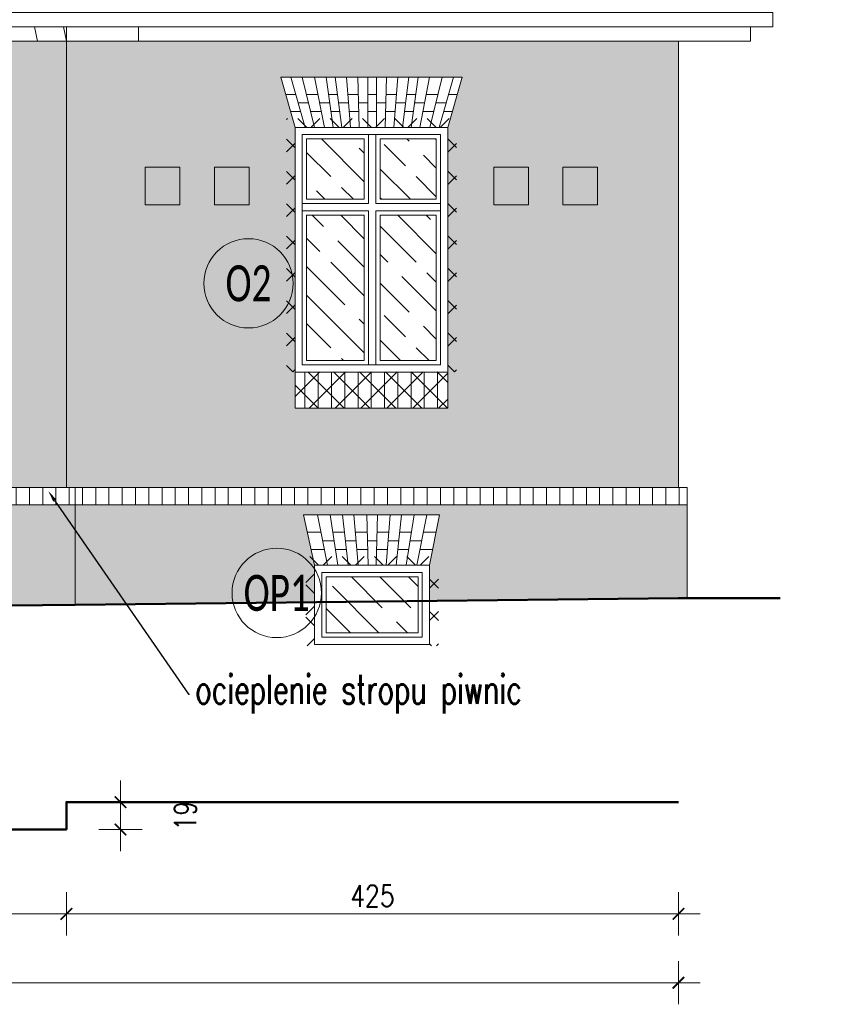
# Model space of a CAD drawing. Header units: millimetres. Extents: x 284606 to 569416, y -192995 to -95103.
# Tile 142 of 178: x 301079 to 301646, y -99036 to -98353. Entities that reach past the tile are written whole.
import ezdxf
from ezdxf import colors
from ezdxf.entities.mleader import LeaderData, LeaderLine
from ezdxf.enums import TextEntityAlignment as Align
from ezdxf.math import Vec2, Vec3

# ---------------------------------------------------------------- set-up
doc = ezdxf.new("R2010")
doc.units = ezdxf.units.MM
doc.layers.get('0').update_dxf_attribs({"lineweight": 0})
for name, color, linetype, lineweight in [('!STR_Elewacje 0.15', 10, 'Continuous', 15), ('!STR_Konstrukcja 0.20', 200, 'Continuous', 20), ('!STR_Konstrukcja 0.50', 72, 'Continuous', 50), ('!STR_Kreskowanie', 253, 'Continuous', 5), ('!STR_Ocieplenie 0.05', 1, 'Continuous', 5), ('!STR_Opisy 0.09', 8, 'Continuous', 9), ('!STR_Stolarka okienna', 72, 'Continuous', 15), ('!STR_Wymiarowanie', 254, 'Continuous', 9), ('EKO Opisy 0.09', 8, 'Continuous', 9)]:
    doc.layers.add(name, color=color, linetype=linetype, lineweight=lineweight)
doc.layers.add('!STR_Kreskowanie ścian', color=7, linetype='Continuous', lineweight=5, true_color=0xa6a6a6)
doc.styles.add('EKO 1-10', font='romans.shx', dxfattribs={"width": 0.8, "height": 15})
doc.styles.add('EKO CM 1-50', font='calibri.ttf', dxfattribs={"width": 0.8, "height": 12.5})
doc.styles.add('j-romans', font='romans.shx', dxfattribs={"width": 0.7})
doc.dimstyles.new('EKO wymiar 1-10', dxfattribs={"dimtxt": 15, "dimasz": 8, "dimexe": 15, "dimexo": 15, "dimgap": 5, "dimtad": 1, "dimdec": 0, "dimtxsty": 'EKO 1-10', "dimblk": 'ARCHTICK', "dimcen": 10, "dimdle": 15, "dimclrd": 256, "dimclre": 256, "dimclrt": 256, "dimazin": 2, "dimtfac": 1, "dimtdec": 0, "dimtmove": 2, "dimatfit": 3, "dimldrblk": 'ARCHTICK', "dimfxl": 15, "dimfxlon": 1, "dimlwd": -1, "dimlwe": -1, "dimarcsym": 0})
pattern_1 = [(0, (11300.432, 0), (0, 8.128), []), (90, (11300.432, 0), (-8.128, 8.128), [8.128, -8.128])]

# ---------------------------------------------------------------- blocks, each defined once
blk = doc.blocks.new('okno 106x170')
at = {"layer": '!STR_Kreskowanie', "ltscale": 0.3}
h = blk.add_hatch(dxfattribs=at)
h.set_pattern_fill('GOST_WOOD', color=256, scale=7, angle=45)
h.set_pattern_definition([(135, (-591757.885, 207373.385), (29.6984848, 29.6984848), [70, -14]), (135, (-591738.086, 207373.385), (29.6984848, 29.6984848), [42, -10.5, 21, -10.5]), (135, (-591713.337, 207368.435), (29.6984848, 29.6984848), [70, -14])])
h.paths.add_polyline_path([(59, 162), (59, 120), (98, 120), (98, 162)])
h.paths.add_polyline_path([(8, 162), (8, 120), (48, 120), (48, 162)])
h.paths.add_polyline_path([(8, 109), (8, 8), (48, 8), (48, 109)])
h.paths.add_polyline_path([(59, 109), (59, 8), (98, 8), (98, 109)])
at = {"layer": '!STR_Kreskowanie ścian', "ltscale": 1.5}
h = blk.add_hatch(dxfattribs=at)
h.set_pattern_fill('ANSI31', color=256, scale=2.9, angle=45)
h.set_pattern_definition([(90, (-591757.885, 207373.385), (-9.2075, 9e-16), [])])
h.paths.add_polyline_path([(103.5, 0), (103.5, -25), (3.5, -25), (3.5, 0)])
at = {"layer": '!STR_Elewacje 0.15', "ltscale": 1.5}
for p, q in [((115.97, 204.93), (-9.97, 204.93)), ((0, 170), (-9.97, 204.93)), ((7, 170), (-2.97, 204.93)), ((13.5, 170), (4.99, 204.93)), ((20.5, 170), (13.57, 204.93)), ((26.5, 170), (21.54, 204.93)), ((32.5, 170), (27.91, 204.93)), ((38.5, 170), (35.63, 204.93)), ((44.5, 170), (43.5, 204.93)), ((50.5, 170), (50.5, 204.93)), ((56.5, 170), (56.5, 204.93)), ((62.5, 170), (63.5, 204.93)), ((68.5, 170), (71.37, 204.93)), ((74.5, 170), (79.09, 204.93)), ((80.5, 170), (85.46, 204.93)), ((86.5, 170), (93.43, 204.93)), ((93.5, 170), (102.01, 204.93)), ((100, 170), (109.97, 204.93)), ((106, 170), (115.97, 204.93)), ((0.45, 192.93), (-6.54, 192.93)), ((15.95, 192.93), (7.92, 192.93)), ((29.49, 192.93), (23.24, 192.93)), ((43.84, 192.93), (36.62, 192.93)), ((56.5, 192.93), (50.5, 192.93)), ((70.38, 192.93), (63.16, 192.93)), ((83.76, 192.93), (77.51, 192.93)), ((99.08, 192.93), (91.05, 192.93)), ((106.74, 192.93), (112.55, 192.93)), ((9.38, 186.93), (2.17, 186.93)), ((24.1, 186.93), (17.14, 186.93)), ((37.11, 186.93), (30.28, 186.93)), ((50.5, 186.93), (44.02, 186.93)), ((62.98, 186.93), (56.5, 186.93)), ((76.72, 186.93), (69.89, 186.93)), ((89.86, 186.93), (82.9, 186.93)), ((104.83, 186.93), (97.62, 186.93)), ((3.88, 180.93), (-3.12, 180.93)), ((3.88, 180.93), (-3.12, 180.93)), ((3.88, 180.93), (-3.12, 180.93)), ((18.33, 180.93), (10.84, 180.93)), ((18.33, 180.93), (10.84, 180.93)), ((18.33, 180.93), (10.84, 180.93)), ((31.07, 180.93), (24.95, 180.93)), ((31.07, 180.93), (24.95, 180.93)), ((31.07, 180.93), (24.95, 180.93)), ((44.19, 180.93), (37.6, 180.93)), ((44.19, 180.93), (37.6, 180.93)), ((44.19, 180.93), (37.6, 180.93)), ((56.5, 180.93), (50.5, 180.93)), ((56.5, 180.93), (50.5, 180.93)), ((56.5, 180.93), (50.5, 180.93)), ((69.4, 180.93), (62.81, 180.93)), ((69.4, 180.93), (62.81, 180.93)), ((69.4, 180.93), (62.81, 180.93)), ((82.05, 180.93), (75.93, 180.93)), ((82.05, 180.93), (75.93, 180.93)), ((82.05, 180.93), (75.93, 180.93)), ((96.16, 180.93), (88.67, 180.93)), ((96.16, 180.93), (88.67, 180.93)), ((96.16, 180.93), (88.67, 180.93)), ((109.12, 180.93), (103.12, 180.93)), ((109.12, 180.93), (103.12, 180.93)), ((109.12, 180.93), (103.12, 180.93))]:
    blk.add_line(p, q, dxfattribs=at)
blk.add_lwpolyline([(106, 0), (0, 0), (0, -25), (106, -25)], close=True, dxfattribs=at)
at = {"layer": '!STR_Stolarka okienna', "ltscale": 1.5}
for points in [[(106, 0), (106, 170), (0, 170), (0, 0), (106, 0)], [(51, 165), (51, 117)], [(56, 165), (56, 117)], [(51, 117), (5, 117)], [(101, 117), (56, 117)], [(51, 112), (5, 112)], [(51, 112), (51, 5)], [(56, 112), (56, 5)], [(101, 112), (56, 112)]]:
    blk.add_lwpolyline(points, dxfattribs=at)
for points in [[(101, 5), (101, 165), (5, 165), (5, 5)], [(48, 162), (8, 162), (8, 120), (48, 120)], [(98, 162), (59, 162), (59, 120), (98, 120)], [(101, 112), (56, 112), (56, 5), (101, 5)], [(48, 109), (8, 109), (8, 8), (48, 8)], [(98, 109), (59, 109), (59, 8), (98, 8)]]:
    blk.add_lwpolyline(points, close=True, dxfattribs=at)
blk = doc.blocks.new('_ArchTick')
at = {"color": 0, "linetype": 'ByBlock', "const_width": 0.15}
blk.add_lwpolyline([(-0.5, -0.5), (0.5, 0.5)], dxfattribs=at)
blk = doc.blocks.new('*D537')
at = {"layer": '!STR_Wymiarowanie', "ltscale": 1.5, "transparency": 16777216}
for p, q in [((300534.73, -98958.69), (300534.73, -98988.69)), ((301111.86, -98958.69), (301111.86, -98988.69)), ((300519.73, -98973.69), (301126.86, -98973.69))]:
    blk.add_line(p, q, dxfattribs=at)
at = {"layer": 'Defpoints', "color": 0, "ltscale": 1.5, "transparency": 16777216}
for p in [(300534.73, -98915.07), (301111.86, -98915.07), (301111.86, -98973.69)]:
    blk.add_point(p, dxfattribs=at)
at = {"layer": '!STR_Wymiarowanie', "ltscale": 1.5, "transparency": 16777216, "xscale": 8, "yscale": 8, "zscale": 8, "rotation": 180}
blk.add_blockref('_ArchTick', (300534.73, -98973.69), dxfattribs=at)
at = {"layer": '!STR_Wymiarowanie', "ltscale": 1.5, "transparency": 16777216, "xscale": 8, "yscale": 8, "zscale": 8}
blk.add_blockref('_ArchTick', (301111.86, -98973.69), dxfattribs=at)
at = {"layer": '!STR_Wymiarowanie', "ltscale": 1.5, "transparency": 16777216, "insert": (300823.3, -98961.19), "char_height": 15, "attachment_point": 5, "style": 'EKO 1-10'}
blk.add_mtext('577', dxfattribs=at)
blk = doc.blocks.new('*D538')
at = {"layer": '!STR_Wymiarowanie', "ltscale": 1.5, "transparency": 16777216}
for p, q in [((301111.86, -98958.69), (301111.86, -98988.69)), ((301536.86, -98958.69), (301536.86, -98988.69)), ((301096.86, -98973.69), (301551.86, -98973.69))]:
    blk.add_line(p, q, dxfattribs=at)
at = {"layer": 'Defpoints', "color": 0, "ltscale": 1.5, "transparency": 16777216}
for p in [(301536.86, -98896.07), (301111.86, -98915.07), (301536.86, -98973.69)]:
    blk.add_point(p, dxfattribs=at)
at = {"layer": '!STR_Wymiarowanie', "ltscale": 1.5, "transparency": 16777216, "xscale": 8, "yscale": 8, "zscale": 8, "rotation": 180}
blk.add_blockref('_ArchTick', (301111.86, -98973.69), dxfattribs=at)
at = {"layer": '!STR_Wymiarowanie', "ltscale": 1.5, "transparency": 16777216, "xscale": 8, "yscale": 8, "zscale": 8}
blk.add_blockref('_ArchTick', (301536.86, -98973.69), dxfattribs=at)
at = {"layer": '!STR_Wymiarowanie', "ltscale": 1.5, "transparency": 16777216, "insert": (301324.36, -98961.19), "char_height": 15, "attachment_point": 5, "style": 'EKO 1-10'}
blk.add_mtext('425', dxfattribs=at)
blk = doc.blocks.new('*D539')
at = {"layer": '!STR_Wymiarowanie', "ltscale": 1.5, "transparency": 16777216}
for p, q in [((301149.41, -98930.07), (301149.41, -98881.07)), ((301134.41, -98896.07), (301164.41, -98896.07)), ((301134.41, -98915.07), (301164.41, -98915.07))]:
    blk.add_line(p, q, dxfattribs=at)
at = {"layer": 'Defpoints', "color": 0, "ltscale": 1.5, "transparency": 16777216}
for p in [(301111.86, -98896.07), (301149.41, -98896.07), (301111.86, -98915.07)]:
    blk.add_point(p, dxfattribs=at)
at = {"layer": '!STR_Wymiarowanie', "ltscale": 1.5, "transparency": 16777216, "xscale": 8, "yscale": 8, "zscale": 8}
for p, rotation in [((301149.41, -98896.07), 90), ((301149.41, -98915.07), 270)]:
    blk.add_blockref('_ArchTick', p, dxfattribs=dict(at, rotation=rotation))
at = {"layer": '!STR_Wymiarowanie', "ltscale": 1.5, "transparency": 16777216, "insert": (301194.41, -98905.57), "char_height": 15, "attachment_point": 5, "rotation": 90, "style": 'EKO 1-10'}
blk.add_mtext('19', dxfattribs=at)
blk = doc.blocks.new('*D544')
at = {"layer": '!STR_Wymiarowanie', "ltscale": 1.5, "transparency": 16777216}
for p, q in [((299644.72, -99006.5), (299644.72, -99036.5)), ((301536.86, -99006.5), (301536.86, -99036.5)), ((299629.72, -99021.5), (301551.86, -99021.5))]:
    blk.add_line(p, q, dxfattribs=at)
at = {"layer": 'Defpoints', "color": 0, "ltscale": 1.5, "transparency": 16777216}
for p in [(299644.72, -98896.07), (301536.86, -98896.07), (301536.86, -99021.5)]:
    blk.add_point(p, dxfattribs=at)
at = {"layer": '!STR_Wymiarowanie', "ltscale": 1.5, "transparency": 16777216, "xscale": 8, "yscale": 8, "zscale": 8, "rotation": 180}
blk.add_blockref('_ArchTick', (299644.72, -99021.5), dxfattribs=at)
at = {"layer": '!STR_Wymiarowanie', "ltscale": 1.5, "transparency": 16777216, "xscale": 8, "yscale": 8, "zscale": 8}
blk.add_blockref('_ArchTick', (301536.86, -99021.5), dxfattribs=at)
at = {"layer": '!STR_Wymiarowanie', "ltscale": 1.5, "transparency": 16777216, "insert": (300590.79, -99009), "char_height": 15, "attachment_point": 5, "style": 'EKO 1-10'}
blk.add_mtext('1892', dxfattribs=at)
blk = doc.blocks.new('okno piwnicy')
at = {"layer": '!STR_Kreskowanie', "ltscale": 0.3}
h = blk.add_hatch(dxfattribs=at)
h.set_pattern_fill('GOST_WOOD', color=256, scale=7, angle=45)
h.set_pattern_definition([(135, (-287916.425, 101495.86), (29.698485, 29.698485), [70, -14]), (135, (-287896.626, 101495.86), (29.698485, 29.698485), [42, -10.5, 21, -10.5]), (135, (-287871.878, 101490.91), (29.698485, 29.698485), [70, -14])])
h.paths.add_polyline_path([(71.78, 46.96), (8, 46.96), (8, 8), (71.78, 8)])
at = {"layer": '!STR_Elewacje 0.15', "ltscale": 1.5}
for p, q in [((86.71, 89.89), (-7.84, 89.89)), ((0, 54.96), (-7.84, 89.89)), ((8.88, 54.96), (1.96, 89.89)), ((16.15, 54.96), (10.78, 89.89)), ((23.25, 54.96), (19.37, 89.89)), ((30.13, 54.96), (27.27, 89.89)), ((37.13, 54.96), (36.13, 89.89)), ((42.65, 54.96), (43.65, 89.89)), ((49.65, 54.96), (52.51, 89.89)), ((56.53, 54.96), (60.41, 89.89)), ((63.63, 54.96), (69, 89.89)), ((70.9, 54.96), (77.82, 89.89)), ((79.78, 54.96), (86.71, 89.89)), ((4.34, 77.89), (-5.15, 77.89)), ((20.7, 77.89), (12.63, 77.89)), ((36.48, 77.89), (28.25, 77.89)), ((43.3, 77.89), (51.53, 77.89)), ((59.08, 77.89), (67.16, 77.89)), ((75.44, 77.89), (84.33, 77.89)), ((13.55, 71.89), (5.53, 71.89)), ((28.74, 71.89), (21.37, 71.89)), ((43.13, 71.89), (36.65, 71.89)), ((51.04, 71.89), (58.41, 71.89)), ((66.23, 71.89), (74.25, 71.89)), ((6.72, 65.89), (-2.45, 65.89)), ((6.72, 65.89), (-2.45, 65.89)), ((6.72, 65.89), (-2.45, 65.89)), ((22.03, 65.89), (14.47, 65.89)), ((22.03, 65.89), (14.47, 65.89)), ((22.03, 65.89), (14.47, 65.89)), ((36.82, 65.89), (29.24, 65.89)), ((36.82, 65.89), (29.24, 65.89)), ((36.82, 65.89), (29.24, 65.89)), ((42.96, 65.89), (50.54, 65.89)), ((42.96, 65.89), (50.54, 65.89)), ((42.96, 65.89), (50.54, 65.89)), ((57.75, 65.89), (65.31, 65.89)), ((57.75, 65.89), (65.31, 65.89)), ((57.75, 65.89), (65.31, 65.89)), ((73.06, 65.89), (81.95, 65.89)), ((73.06, 65.89), (81.95, 65.89)), ((73.06, 65.89), (81.95, 65.89))]:
    blk.add_line(p, q, dxfattribs=at)
at = {"layer": '!STR_Stolarka okienna', "ltscale": 1.5}
for points in [[(0, 54.96), (79.78, 54.96), (79.78, 0), (0, 0)], [(5, 49.96), (74.78, 49.96), (74.78, 5), (5, 5)], [(8, 46.96), (71.78, 46.96), (71.78, 8), (8, 8)]]:
    blk.add_lwpolyline(points, close=True, dxfattribs=at)
blk = doc.blocks.new('KÓLKO')
at = {"layer": '!STR_Opisy 0.09'}
blk.add_circle((0, -15.51), 15.51, dxfattribs=at)
at = {"layer": '!STR_Opisy 0.09', "style": 'EKO 1-10', "width": 0.8}
blk.add_attdef('NR', text='', height=15, dxfattribs=at).set_placement((0, -15.51), align=Align.MIDDLE_CENTER)

msp = doc.modelspace()

# ---------------------------------------------------------------- hatches: boundary and pattern name
at = {"layer": '!STR_Kreskowanie ścian', "ltscale": 0.3}
h = msp.add_hatch(dxfattribs=at)
h.set_pattern_fill('AR-B816', color=256, scale=0.04)
h.set_pattern_definition(pattern_1)
h.paths.add_polyline_path([(300069.47, -98367.53), (300019.47, -98367.53), (299644.72, -98367.53), (299644.72, -98677.57), (300069.47, -98677.57)])
h.paths.add_polyline_path([(299804.33, -98622.33), (299804.33, -98597.33), (299804.33, -98427.33), (299794.36, -98392.41), (299920.31, -98392.41), (299910.33, -98427.33), (299910.33, -98597.33), (299910.33, -98622.33)], flags=16)
h.paths.add_polyline_path([(299809.33, -98592.33), (299809.33, -98432.33), (299905.33, -98432.33), (299905.33, -98592.33), (299860.33, -98592.33)], flags=0)
h.paths.add_polyline_path([(299812.33, -98589.33), (299812.33, -98488.33), (299852.33, -98488.33), (299852.33, -98589.33)], flags=0)
h.paths.add_polyline_path([(299863.33, -98589.33), (299863.33, -98488.33), (299902.33, -98488.33), (299902.33, -98589.33)], flags=0)
h.paths.add_polyline_path([(299748.33, -98481.09), (299748.33, -98455.09), (299772.33, -98455.09), (299772.33, -98481.09)], flags=16)
h.paths.add_polyline_path([(299724.33, -98481.09), (299700.33, -98481.09), (299700.33, -98455.09), (299724.33, -98455.09)], flags=16)
h.paths.add_polyline_path([(299812.33, -98477.33), (299812.33, -98435.33), (299852.33, -98435.33), (299852.33, -98477.33)], flags=0)
h.paths.add_polyline_path([(299863.33, -98477.33), (299863.33, -98435.33), (299902.33, -98435.33), (299902.33, -98477.33)], flags=0)
h.paths.add_polyline_path([(299812.25, -98404.41), (299820.29, -98404.41), (299821.48, -98410.41), (299828.43, -98410.41), (299827.58, -98404.41), (299833.82, -98404.41), (299834.61, -98410.41), (299841.44, -98410.41), (299840.95, -98404.41), (299848.18, -98404.41), (299848.35, -98410.41), (299854.83, -98410.41), (299854.83, -98404.41), (299860.83, -98404.41), (299860.83, -98410.41), (299867.32, -98410.41), (299867.49, -98404.41), (299874.71, -98404.41), (299874.22, -98410.41), (299881.06, -98410.41), (299881.84, -98404.41), (299888.09, -98404.41), (299887.24, -98410.41), (299894.19, -98410.41), (299895.38, -98404.41), (299903.42, -98404.41), (299900.49, -98416.41), (299893, -98416.41), (299894.19, -98410.41), (299887.24, -98410.41), (299886.38, -98416.41), (299880.27, -98416.41), (299881.06, -98410.41), (299874.22, -98410.41), (299873.73, -98416.41), (299867.15, -98416.41), (299867.32, -98410.41), (299860.83, -98410.41), (299860.83, -98416.41), (299854.83, -98416.41), (299854.83, -98410.41), (299848.35, -98410.41), (299848.52, -98416.41), (299841.94, -98416.41), (299841.44, -98410.41), (299834.61, -98410.41), (299835.4, -98416.41), (299829.28, -98416.41), (299828.43, -98410.41), (299821.48, -98410.41), (299822.67, -98416.41), (299815.17, -98416.41)], flags=0)
h.paths.add_polyline_path([(299942.33, -98481.09), (299942.33, -98455.09), (299966.33, -98455.09), (299966.33, -98481.09)], flags=16)
h.paths.add_polyline_path([(299990.33, -98481.09), (299990.33, -98455.09), (300014.33, -98455.09), (300014.33, -98481.09)], flags=16)
h.paths.add_polyline_path([(299810.06, -98696.57), (299904.61, -98696.57), (299897.68, -98731.5), (299897.68, -98771.67), (300063.47, -98769.92), (300063.47, -98689.57), (299638.72, -98689.57), (299638.72, -98774.39), (299817.9, -98772.5), (299817.9, -98731.5)])
h.paths.add_polyline_path([(300186.54, -98696.57), (300281.09, -98696.57), (300274.16, -98731.5), (300274.16, -98767.71), (300351.96, -98766.89), (300351.96, -98731.5), (300344.12, -98696.57), (300438.67, -98696.57), (300431.74, -98731.5), (300431.74, -98766.06), (300528.73, -98765.04), (300528.73, -98689.57), (300063.47, -98689.57), (300063.47, -98769.92), (300194.38, -98768.55), (300194.38, -98731.5)])
h.paths.add_polyline_path([(300534.73, -98367.53), (300484.73, -98367.53), (300484.73, -98357.53), (300472.42, -98357.53), (300472.42, -98347.53), (300093.03, -98347.53), (300089.47, -98367.53), (300069.95, -98367.53), (300069.95, -98677.57), (300534.73, -98677.57)])
h.paths.add_polyline_path([(300187.31, -98622.33), (300187.31, -98597.33), (300187.31, -98427.33), (300177.34, -98392.41), (300290.28, -98392.41), (300280.31, -98427.33), (300280.31, -98597.33), (300280.31, -98622.33)], flags=16)
h.paths.add_polyline_path([(300192.31, -98592.33), (300192.31, -98432.33), (300275.31, -98432.33), (300275.31, -98592.33), (300236.31, -98592.33)], flags=0)
h.paths.add_polyline_path([(300195.31, -98589.33), (300195.31, -98488.33), (300228.31, -98488.33), (300228.31, -98589.33)], flags=0)
h.paths.add_polyline_path([(300239.31, -98589.33), (300239.31, -98488.33), (300272.31, -98488.33), (300272.31, -98589.33)], flags=0)
h.paths.add_polyline_path([(300195.31, -98477.33), (300195.31, -98435.33), (300228.31, -98435.33), (300228.31, -98477.33)], flags=0)
h.paths.add_polyline_path([(300239.31, -98477.33), (300239.31, -98435.33), (300272.31, -98435.33), (300272.31, -98477.33)], flags=0)
h.paths.add_polyline_path([(300188.23, -98404.41), (300196.27, -98404.41), (300197.46, -98410.41), (300204.41, -98410.41), (300203.56, -98404.41), (300209.8, -98404.41), (300210.59, -98410.41), (300217.42, -98410.41), (300216.93, -98404.41), (300224.16, -98404.41), (300224.33, -98410.41), (300230.81, -98410.41), (300230.81, -98404.41), (300236.81, -98404.41), (300236.81, -98410.41), (300243.3, -98410.41), (300243.47, -98404.41), (300250.69, -98404.41), (300250.2, -98410.41), (300257.04, -98410.41), (300257.82, -98404.41), (300264.07, -98404.41), (300263.22, -98410.41), (300270.17, -98410.41), (300271.36, -98404.41), (300279.4, -98404.41), (300276.47, -98416.41), (300268.98, -98416.41), (300270.17, -98410.41), (300263.22, -98410.41), (300262.36, -98416.41), (300256.25, -98416.41), (300257.04, -98410.41), (300250.2, -98410.41), (300249.71, -98416.41), (300243.13, -98416.41), (300243.3, -98410.41), (300236.81, -98410.41), (300236.81, -98416.41), (300230.81, -98416.41), (300230.81, -98410.41), (300224.33, -98410.41), (300224.5, -98416.41), (300217.92, -98416.41), (300217.42, -98410.41), (300210.59, -98410.41), (300211.38, -98416.41), (300205.26, -98416.41), (300204.41, -98410.41), (300197.46, -98410.41), (300198.65, -98416.41), (300191.15, -98416.41)], flags=0)
h.paths.add_polyline_path([(300344.9, -98622.33), (300344.9, -98597.33), (300344.9, -98427.33), (300334.92, -98392.41), (300447.87, -98392.41), (300437.9, -98427.33), (300437.9, -98597.33), (300437.9, -98622.33)], flags=16)
h.paths.add_polyline_path([(300349.9, -98592.33), (300349.9, -98432.33), (300432.9, -98432.33), (300432.9, -98592.33), (300393.9, -98592.33)], flags=0)
h.paths.add_polyline_path([(300352.9, -98589.33), (300352.9, -98488.33), (300385.9, -98488.33), (300385.9, -98589.33)], flags=0)
h.paths.add_polyline_path([(300396.9, -98589.33), (300396.9, -98488.33), (300429.9, -98488.33), (300429.9, -98589.33)], flags=0)
h.paths.add_polyline_path([(300352.9, -98477.33), (300352.9, -98435.33), (300385.9, -98435.33), (300385.9, -98477.33)], flags=0)
h.paths.add_polyline_path([(300345.81, -98404.41), (300353.85, -98404.41), (300355.04, -98410.41), (300361.99, -98410.41), (300361.14, -98404.41), (300367.38, -98404.41), (300368.17, -98410.41), (300375.01, -98410.41), (300374.51, -98404.41), (300381.74, -98404.41), (300381.91, -98410.41), (300388.4, -98410.41), (300388.4, -98404.41), (300394.4, -98404.41), (300394.4, -98410.41), (300400.88, -98410.41), (300401.05, -98404.41), (300408.28, -98404.41), (300407.78, -98410.41), (300414.62, -98410.41), (300415.41, -98404.41), (300421.65, -98404.41), (300420.8, -98410.41), (300427.75, -98410.41), (300428.94, -98404.41), (300436.98, -98404.41), (300434.06, -98416.41), (300426.56, -98416.41), (300427.75, -98410.41), (300420.8, -98410.41), (300419.95, -98416.41), (300413.83, -98416.41), (300414.62, -98410.41), (300407.78, -98410.41), (300407.29, -98416.41), (300400.71, -98416.41), (300400.88, -98410.41), (300394.4, -98410.41), (300394.4, -98416.41), (300388.4, -98416.41), (300388.4, -98410.41), (300381.91, -98410.41), (300382.08, -98416.41), (300375.5, -98416.41), (300375.01, -98410.41), (300368.17, -98410.41), (300368.96, -98416.41), (300362.84, -98416.41), (300361.99, -98410.41), (300355.04, -98410.41), (300356.23, -98416.41), (300348.73, -98416.41)], flags=0)
h.paths.add_polyline_path([(300396.9, -98477.33), (300396.9, -98435.33), (300429.9, -98435.33), (300429.9, -98477.33)], flags=0)
h.paths.add_polyline_path([(301111.86, -98367.53), (300554.73, -98367.53), (300534.73, -98367.53), (300534.73, -98677.57), (301111.86, -98677.57)])
h.paths.add_polyline_path([(300949.02, -98622.33), (300856.02, -98622.33), (300856.02, -98597.33), (300856.02, -98427.33), (300846.05, -98392.41), (300959, -98392.41), (300949.02, -98427.33), (300949.02, -98597.33)], flags=16)
h.paths.add_polyline_path([(300944.02, -98592.33), (300905.02, -98592.33), (300861.02, -98592.33), (300861.02, -98432.33), (300944.02, -98432.33)], flags=0)
h.paths.add_polyline_path([(300941.02, -98589.33), (300908.02, -98589.33), (300908.02, -98488.33), (300941.02, -98488.33)], flags=0)
h.paths.add_polyline_path([(300897.02, -98589.33), (300864.02, -98589.33), (300864.02, -98488.33), (300897.02, -98488.33)], flags=0)
h.paths.add_polyline_path([(301002.32, -98481.09), (301002.32, -98455.09), (301026.32, -98455.09), (301026.32, -98481.09)], flags=16)
h.paths.add_polyline_path([(300941.02, -98477.33), (300908.02, -98477.33), (300908.02, -98435.33), (300941.02, -98435.33)], flags=0)
h.paths.add_polyline_path([(300897.02, -98477.33), (300864.02, -98477.33), (300864.02, -98435.33), (300897.02, -98435.33)], flags=0)
h.paths.add_polyline_path([(300790.44, -98622.33), (300697.44, -98622.33), (300697.44, -98597.33), (300697.44, -98427.33), (300687.47, -98392.41), (300800.41, -98392.41), (300790.44, -98427.33), (300790.44, -98597.33)], flags=16)
h.paths.add_polyline_path([(300945.18, -98416.41), (300937.69, -98416.41), (300938.88, -98410.41), (300931.93, -98410.41), (300931.08, -98416.41), (300924.96, -98416.41), (300925.75, -98410.41), (300918.91, -98410.41), (300918.42, -98416.41), (300911.84, -98416.41), (300912.01, -98410.41), (300905.52, -98410.41), (300905.52, -98416.41), (300899.52, -98416.41), (300899.52, -98410.41), (300893.04, -98410.41), (300893.21, -98416.41), (300886.63, -98416.41), (300886.14, -98410.41), (300879.3, -98410.41), (300880.09, -98416.41), (300873.97, -98416.41), (300873.12, -98410.41), (300866.17, -98410.41), (300867.36, -98416.41), (300859.86, -98416.41), (300856.94, -98404.41), (300864.98, -98404.41), (300866.17, -98410.41), (300873.12, -98410.41), (300872.27, -98404.41), (300878.51, -98404.41), (300879.3, -98410.41), (300886.14, -98410.41), (300885.64, -98404.41), (300892.87, -98404.41), (300893.04, -98410.41), (300899.52, -98410.41), (300899.52, -98404.41), (300905.52, -98404.41), (300905.52, -98410.41), (300912.01, -98410.41), (300912.18, -98404.41), (300919.4, -98404.41), (300918.91, -98410.41), (300925.75, -98410.41), (300926.53, -98404.41), (300932.78, -98404.41), (300931.93, -98410.41), (300938.88, -98410.41), (300940.07, -98404.41), (300948.11, -98404.41)], flags=0)
h.paths.add_polyline_path([(300785.44, -98592.33), (300702.44, -98592.33), (300702.44, -98432.33), (300785.44, -98432.33)], flags=0)
h.paths.add_polyline_path([(300782.44, -98589.33), (300705.44, -98589.33), (300705.44, -98435.33), (300782.44, -98435.33)], flags=0)
h.paths.add_polyline_path([(300786.6, -98416.41), (300779.11, -98416.41), (300780.3, -98410.41), (300773.35, -98410.41), (300772.49, -98416.41), (300766.38, -98416.41), (300767.16, -98410.41), (300760.33, -98410.41), (300759.84, -98416.41), (300753.25, -98416.41), (300753.43, -98410.41), (300746.94, -98410.41), (300746.94, -98416.41), (300740.94, -98416.41), (300740.94, -98410.41), (300734.46, -98410.41), (300734.63, -98416.41), (300728.05, -98416.41), (300727.55, -98410.41), (300720.72, -98410.41), (300721.51, -98416.41), (300715.39, -98416.41), (300714.54, -98410.41), (300707.58, -98410.41), (300708.77, -98416.41), (300701.28, -98416.41), (300698.36, -98404.41), (300706.4, -98404.41), (300707.58, -98410.41), (300714.54, -98410.41), (300713.69, -98404.41), (300719.93, -98404.41), (300720.72, -98410.41), (300727.55, -98410.41), (300727.06, -98404.41), (300734.29, -98404.41), (300734.46, -98410.41), (300740.94, -98410.41), (300740.94, -98404.41), (300746.94, -98404.41), (300746.94, -98410.41), (300753.43, -98410.41), (300753.6, -98404.41), (300760.82, -98404.41), (300760.33, -98410.41), (300767.16, -98410.41), (300767.95, -98404.41), (300774.2, -98404.41), (300773.35, -98410.41), (300780.3, -98410.41), (300781.49, -98404.41), (300789.52, -98404.41)], flags=0)
h.paths.add_polyline_path([(300634.86, -98481.09), (300610.86, -98481.09), (300610.86, -98455.09), (300634.86, -98455.09)], flags=16)
h.paths.add_polyline_path([(301117.86, -98689.57), (300528.73, -98689.57), (300528.73, -98765.04), (300704.51, -98763.19), (300704.51, -98731.5), (300696.67, -98696.57), (300791.22, -98696.57), (300784.29, -98731.5), (300784.29, -98762.35), (300863.09, -98761.53), (300863.09, -98731.5), (300855.25, -98696.57), (300949.8, -98696.57), (300942.87, -98731.5), (300942.87, -98760.69), (301117.86, -98758.85)])
h.paths.add_polyline_path([(301284.25, -98731.5), (301276.41, -98696.57), (301370.96, -98696.57), (301364.03, -98731.5), (301364.03, -98756.25), (301536.86, -98754.39), (301542.86, -98754.39), (301542.86, -98689.57), (301117.86, -98689.57), (301117.86, -98758.85), (301284.25, -98757.1)])
h.paths.add_polyline_path([(301536.86, -98367.53), (301305.51, -98367.53), (301111.86, -98367.53), (301111.86, -98677.57), (301536.86, -98677.57)])
h.paths.add_polyline_path([(301270.68, -98622.33), (301270.68, -98597.33), (301270.68, -98427.33), (301260.71, -98392.41), (301386.66, -98392.41), (301376.68, -98427.33), (301376.68, -98597.33), (301376.68, -98622.33)], flags=16)
h.paths.add_polyline_path([(301275.68, -98592.33), (301275.68, -98432.33), (301371.68, -98432.33), (301371.68, -98592.33), (301326.68, -98592.33)], flags=0)
h.paths.add_polyline_path([(301278.68, -98589.33), (301278.68, -98488.33), (301318.68, -98488.33), (301318.68, -98589.33)], flags=0)
h.paths.add_polyline_path([(301166.68, -98481.09), (301166.68, -98455.09), (301190.68, -98455.09), (301190.68, -98481.09)], flags=16)
h.paths.add_polyline_path([(301329.68, -98589.33), (301329.68, -98488.33), (301368.68, -98488.33), (301368.68, -98589.33)], flags=0)
h.paths.add_polyline_path([(301214.68, -98481.09), (301214.68, -98455.09), (301238.68, -98455.09), (301238.68, -98481.09)], flags=16)
h.paths.add_polyline_path([(301278.68, -98477.33), (301278.68, -98435.33), (301318.68, -98435.33), (301318.68, -98477.33)], flags=0)
h.paths.add_polyline_path([(301329.68, -98477.33), (301329.68, -98435.33), (301368.68, -98435.33), (301368.68, -98477.33)], flags=0)
h.paths.add_polyline_path([(301278.6, -98404.41), (301286.64, -98404.41), (301287.83, -98410.41), (301294.78, -98410.41), (301293.93, -98404.41), (301300.17, -98404.41), (301300.96, -98410.41), (301307.79, -98410.41), (301307.3, -98404.41), (301314.53, -98404.41), (301314.7, -98410.41), (301321.18, -98410.41), (301321.18, -98404.41), (301327.18, -98404.41), (301327.18, -98410.41), (301333.67, -98410.41), (301333.84, -98404.41), (301341.06, -98404.41), (301340.57, -98410.41), (301347.41, -98410.41), (301348.19, -98404.41), (301354.44, -98404.41), (301353.59, -98410.41), (301360.54, -98410.41), (301361.73, -98404.41), (301369.77, -98404.41), (301366.84, -98416.41), (301359.35, -98416.41), (301360.54, -98410.41), (301353.59, -98410.41), (301352.73, -98416.41), (301346.62, -98416.41), (301347.41, -98410.41), (301340.57, -98410.41), (301340.08, -98416.41), (301333.5, -98416.41), (301333.67, -98410.41), (301327.18, -98410.41), (301327.18, -98416.41), (301321.18, -98416.41), (301321.18, -98410.41), (301314.7, -98410.41), (301314.87, -98416.41), (301308.29, -98416.41), (301307.79, -98410.41), (301300.96, -98410.41), (301301.75, -98416.41), (301295.63, -98416.41), (301294.78, -98410.41), (301287.83, -98410.41), (301289.02, -98416.41), (301281.52, -98416.41)], flags=0)
h.paths.add_polyline_path([(301408.68, -98481.09), (301408.68, -98455.09), (301432.68, -98455.09), (301432.68, -98481.09)], flags=16)
h.paths.add_polyline_path([(301456.68, -98481.09), (301456.68, -98455.09), (301480.68, -98455.09), (301480.68, -98481.09)], flags=16)
h.paths.add_polyline_path([(301019.71, -98046.55), (300966.46, -98014.19), (300839.72, -98014.19), (300839.72, -97985.46), (300798.28, -97985.46), (300798.28, -98014.19), (300677.42, -98014.19), (300626.91, -98046.16), (300584.37, -98301.33), (301061.63, -98301.33)])
h.paths.add_polyline_path([(300949.02, -98301.71), (300856.02, -98301.71), (300856.02, -98106.71), (300846.05, -98071.79), (300959, -98071.79), (300949.02, -98106.71)])
h.paths.add_polyline_path([(300944.02, -98274.69), (300861.02, -98274.69)], flags=16)
h.paths.add_polyline_path([(300941.02, -98117.69), (300864.02, -98117.69)], flags=16)
h.paths.add_polyline_path([(300790.44, -98301.71), (300697.44, -98301.71), (300697.44, -98106.71), (300687.47, -98071.79), (300800.41, -98071.79), (300790.44, -98106.71)])
h.paths.add_polyline_path([(300785.44, -98271.71), (300702.44, -98271.71)], flags=16)
h.paths.add_polyline_path([(300782.44, -98268.71), (300705.44, -98268.71)], flags=16)
at = {"layer": '!STR_Kreskowanie ścian', "ltscale": 0.3, "true_color": 0xdbdbdb}
h = msp.add_hatch(color=254, dxfattribs=at)
h.dxf.hatch_style = 1
h.paths.add_polyline_path([(299724.33, -98455.09), (299700.33, -98455.09), (299700.33, -98481.09), (299724.33, -98481.09)])
h.paths.add_polyline_path([(299772.33, -98455.09), (299748.33, -98455.09), (299748.33, -98481.09), (299772.33, -98481.09)])
h.paths.add_polyline_path([(299966.33, -98455.09), (299942.33, -98455.09), (299942.33, -98481.09), (299966.33, -98481.09)])
h.paths.add_polyline_path([(300014.33, -98455.09), (299990.33, -98455.09), (299990.33, -98481.09), (300014.33, -98481.09)])
h.paths.add_polyline_path([(300634.86, -98455.09), (300610.86, -98455.09), (300610.86, -98481.09), (300634.86, -98481.09)])
h.paths.add_polyline_path([(301026.32, -98455.09), (301002.32, -98455.09), (301002.32, -98481.09), (301026.32, -98481.09)])
h.paths.add_polyline_path([(301190.68, -98455.09), (301166.68, -98455.09), (301166.68, -98481.09), (301190.68, -98481.09)])
h.paths.add_polyline_path([(301238.68, -98455.09), (301214.68, -98455.09), (301214.68, -98481.09), (301238.68, -98481.09)])
h.paths.add_polyline_path([(301432.68, -98455.09), (301408.68, -98455.09), (301408.68, -98481.09), (301432.68, -98481.09)])
h.paths.add_polyline_path([(301480.68, -98455.09), (301456.68, -98455.09), (301456.68, -98481.09), (301480.68, -98481.09)])
at = {"layer": '!STR_Kreskowanie ścian', "ltscale": 0.3}
h = msp.add_hatch(dxfattribs=at)
h.set_pattern_fill('AR-B816', color=256, scale=0.04)
h.set_pattern_definition(pattern_1)
h.paths.add_polyline_path([(299724.33, -98455.09), (299700.33, -98455.09), (299700.33, -98481.09), (299724.33, -98481.09)])
h.paths.add_polyline_path([(299772.33, -98455.09), (299748.33, -98455.09), (299748.33, -98481.09), (299772.33, -98481.09)])
h.paths.add_polyline_path([(299966.33, -98455.09), (299942.33, -98455.09), (299942.33, -98481.09), (299966.33, -98481.09)])
h.paths.add_polyline_path([(300014.33, -98455.09), (299990.33, -98455.09), (299990.33, -98481.09), (300014.33, -98481.09)])
h.paths.add_polyline_path([(300634.86, -98455.09), (300610.86, -98455.09), (300610.86, -98481.09), (300634.86, -98481.09)])
h.paths.add_polyline_path([(301026.32, -98455.09), (301002.32, -98455.09), (301002.32, -98481.09), (301026.32, -98481.09)])
h.paths.add_polyline_path([(301190.68, -98455.09), (301166.68, -98455.09), (301166.68, -98481.09), (301190.68, -98481.09)])
h.paths.add_polyline_path([(301238.68, -98455.09), (301214.68, -98455.09), (301214.68, -98481.09), (301238.68, -98481.09)])
h.paths.add_polyline_path([(301432.68, -98455.09), (301408.68, -98455.09), (301408.68, -98481.09), (301432.68, -98481.09)])
h.paths.add_polyline_path([(301480.68, -98455.09), (301456.68, -98455.09), (301456.68, -98481.09), (301480.68, -98481.09)])
at = {"layer": '!STR_Kreskowanie ścian', "ltscale": 1.5}
h = msp.add_hatch(dxfattribs=at)
h.set_pattern_fill('ANSI31', color=256, scale=2.9, angle=45)
h.set_pattern_definition([(90, (9466.253, 2627.342), (-9.2075, 9e-16), [])])
h.paths.add_polyline_path([(301542.86, -98677.57), (299638.72, -98677.57), (299638.72, -98689.57), (301542.86, -98689.57)])
at = {"layer": '!STR_Ocieplenie 0.05', "lineweight": 5, "ltscale": 0.3, "true_color": 0x387fc2}
h = msp.add_hatch(dxfattribs=at)
h.set_pattern_fill('ANSI37', color=145, scale=5)
h.set_pattern_definition([(45, (3281.662, 3822.63), (-11.22532015, 11.22532015), []), (135, (3281.662, 3822.63), (-11.22532015, -11.22532015), [])])
h.paths.add_polyline_path([(301382.65, -98421.2), (301264.65, -98421.2), (301264.65, -98597.2), (301270.65, -98597.2), (301270.65, -98427.2), (301376.65, -98427.2), (301376.65, -98597.2), (301382.65, -98597.2)])
at = {"layer": '!STR_Ocieplenie 0.05', "lineweight": 5, "ltscale": 0.3, "true_color": 0xdb2724}
h = msp.add_hatch(dxfattribs=at)
h.set_pattern_fill('ANSI37', color=22, scale=4)
h.set_pattern_definition([(45, (-2437.63, 2489.374), (-8.9802561, 8.9802561), []), (135, (-2437.63, 2489.374), (-8.9802561, -8.9802561), [])])
h.paths.add_polyline_path([(301376.65, -98597.2), (301270.65, -98597.2), (301270.65, -98622.2), (301376.65, -98622.2)])
at = {"layer": '!STR_Ocieplenie 0.05', "lineweight": 5, "ltscale": 0.3, "true_color": 0x387fc2}
h = msp.add_hatch(dxfattribs=at)
h.set_pattern_fill('ANSI37', color=145, scale=5)
h.set_pattern_definition([(45, (3402.22, 3518.38), (-11.22532015, 11.22532015), []), (135, (3402.22, 3518.38), (-11.22532015, -11.22532015), [])])
h.paths.add_polyline_path([(301370.21, -98725.45), (301278.21, -98725.45), (301278.21, -98787.41), (301284.21, -98787.41), (301284.21, -98731.45), (301364.21, -98731.45), (301364.21, -98787.41), (301370.21, -98787.41)])

# ---------------------------------------------------------------- linework, layer by layer
at = {"layer": '!STR_Elewacje 0.15', "ltscale": 1.5}
msp.add_lwpolyline([(300472.42, -98347.53), (301602.34, -98347.53), (301602.34, -98357.53), (300472.42, -98357.53)], close=True, dxfattribs=at)
at = {"layer": '!STR_Konstrukcja 0.20', "ltscale": 1.5}
for p, q in [((301089.8, -98357.53), (301091.86, -98367.53)), ((301109.8, -98357.53), (301111.86, -98367.53)), ((301111.86, -98677.57), (301111.86, -98357.53)), ((301161.86, -98357.53), (301161.86, -98367.53)), ((301586.86, -98367.53), (301586.86, -98357.53)), ((301111.86, -98367.53), (301091.86, -98367.53)), ((301111.86, -98367.53), (301161.86, -98367.53)), ((301305.51, -98367.53), (301586.86, -98367.53)), ((301536.86, -98677.57), (299644.72, -98677.57)), ((301117.86, -98677.57), (301117.86, -98758.91))]:
    msp.add_line(p, q, dxfattribs=at)
for points in [[(301536.86, -98367.53), (300554.73, -98367.53)], [(301536.86, -98367.53), (301536.86, -98677.57)]]:
    msp.add_lwpolyline(points, dxfattribs=at)
for points in [[(299638.72, -98677.57), (301542.86, -98677.57), (301542.86, -98689.57), (299638.72, -98689.57)], [(299638.72, -98689.57), (301542.86, -98689.57), (301542.86, -98754.39), (299638.72, -98774.39)]]:
    msp.add_lwpolyline(points, close=True, dxfattribs=at)
at = {"layer": '!STR_Konstrukcja 0.50', "ltscale": 1.5}
for points in [[(301607.55, -98754.39), (301536.86, -98754.39), (301117.86, -98758.91), (300528.73, -98765.04), (300063.47, -98769.92), (299644.72, -98774.87), (299596.63, -98774.87)], [(299644.72, -98896.07), (300069.47, -98896.07), (300069.47, -98902.07), (300534.73, -98902.07), (300534.73, -98915.07), (301111.86, -98915.07), (301111.86, -98896.07), (301536.86, -98896.07)]]:
    msp.add_lwpolyline(points, dxfattribs=at)
at = {"layer": '!STR_Wymiarowanie', "ltscale": 1.5}
for points in [[(301190.68, -98455.09), (301166.68, -98455.09), (301166.68, -98481.09), (301190.68, -98481.09)], [(301238.68, -98455.09), (301214.68, -98455.09), (301214.68, -98481.09), (301238.68, -98481.09)], [(301408.68, -98455.09), (301432.68, -98455.09), (301432.68, -98481.09), (301408.68, -98481.09)], [(301456.68, -98455.09), (301480.68, -98455.09), (301480.68, -98481.09), (301456.68, -98481.09)]]:
    msp.add_lwpolyline(points, close=True, dxfattribs=at)

# ---------------------------------------------------------------- block references
at = {"layer": '!STR_Konstrukcja 0.20', "ltscale": 1.5}
msp.add_blockref('okno 106x170', (301270.68, -98597.33), dxfattribs=at)
at = {"layer": '!STR_Wymiarowanie'}
msp.add_blockref('okno piwnicy', (301284.25, -98786.46), dxfattribs=at)
at = {"layer": 'EKO Opisy 0.09'}
ref = msp.add_blockref('KÓLKO', (301238.32, -98504.67), dxfattribs=dict(at, xscale=2, yscale=2, zscale=2))
ref.add_attrib('NR', 'O2', dxfattribs={"height": 25, "style": 'EKO CM 1-50', "width": 0.7}).set_placement((301238.32, -98535.68), align=Align.MIDDLE_CENTER)
ref = msp.add_blockref('KÓLKO', (301257.93, -98719.72), dxfattribs=dict(at, xscale=2, yscale=2, zscale=2))
ref.add_attrib('NR', 'OP1', dxfattribs={"height": 25, "style": 'EKO CM 1-50', "width": 0.7}).set_placement((301257.93, -98750.73), align=Align.MIDDLE_CENTER)

# ---------------------------------------------------------------- dimensions: what is measured, and where the dimension line sits
at = {"layer": '!STR_Wymiarowanie', "ltscale": 1.5}
dim = msp.add_linear_dim(base=(301149.41, -98896.07), p1=(301111.86, -98915.07), p2=(301111.86, -98896.07), angle=90, dimstyle='EKO wymiar 1-10', dxfattribs=at)
dim.commit()
dim.dimension.update_dxf_attribs({"geometry": '*D539', "text_midpoint": (301194.41, -98905.57)})
for base, p1, p2, picture, middle in [((301536.86, -99021.5), (299644.72, -98896.07), (301536.86, -98896.07), '*D544', (300590.79, -99009)), ((301536.86, -98973.69), (301111.86, -98915.07), (301536.86, -98896.07), '*D538', (301324.36, -98961.19)), ((301111.86, -98973.69), (300534.73, -98915.07), (301111.86, -98915.07), '*D537', (300823.3, -98961.19))]:
    dim = msp.add_linear_dim(base=base, p1=p1, p2=p2, dimstyle='EKO wymiar 1-10', dxfattribs=at)
    dim.commit()
    dim.dimension.update_dxf_attribs({"geometry": picture, "text_midpoint": middle})

# ---------------------------------------------------------------- leaders
at = {"layer": '!STR_Opisy 0.09', "ltscale": 0.3}
ml = msp.add_multileader_mtext('Standard', dxfattribs=at)
ml.set_content('wymiana stolarki okiennej', color=256, style='j-romans')
ml.set_leader_properties()
ml.build(insert=Vec2(0, 0))
ml.multileader.update_dxf_attribs({"text_right_attachment_type": 6, "dogleg_length": 0.36, "arrow_head_size": 8, "scale": 2})
ctx = ml.context
ctx.base_point, ctx.scale, ctx.char_height, ctx.arrow_head_size, ctx.landing_gap_size, ctx.plane_origin = Vec3(300025.1, -98819.14), 2, 20, 8, 4, Vec3(346702.05, -103134.14)
ctx.right_attachment = 6
notes = []
notes.append((ctx, [(0, (1, 1, 0), (300024.38, -98819.14), (1, 0), 0.72, [(1, [(299875.08, -98559.8)], 0, [])])]))
ctx.mtext.insert, ctx.mtext.width, ctx.mtext.flow_direction = Vec3(300029.1, -98805.81), 616.0275, 5
ml = msp.add_multileader_mtext('Standard', dxfattribs=at)
ml.set_content('renowacja ceglanych parapetów', color=256, style='j-romans')
ml.set_leader_properties()
ml.build(insert=Vec2(0, 0))
ml.multileader.update_dxf_attribs({"text_right_attachment_type": 6, "dogleg_length": 0.36, "arrow_head_size": 8, "scale": 2})
ctx = ml.context
ctx.base_point, ctx.scale, ctx.char_height, ctx.arrow_head_size, ctx.landing_gap_size, ctx.plane_origin = Vec3(300006.56, -98855.63), 2, 20, 8, 4, Vec3(346889.67, -103134.14)
ctx.right_attachment = 6
notes.append((ctx, [(0, (1, 1, 0), (300005.84, -98855.63), (1, 0), 0.72, [(1, [(299867.41, -98608.9)], 0, [])])]))
ctx.mtext.insert, ctx.mtext.width, ctx.mtext.flow_direction = Vec3(300010.56, -98842.29), 616.0275, 5
ml = msp.add_multileader_mtext('Standard', dxfattribs=at)
ml.set_content('ocieplenie stropu piwnic', color=256, style='j-romans')
ml.set_leader_properties()
ml.build(insert=Vec2(0, 0))
ml.multileader.update_dxf_attribs({"text_right_attachment_type": 6, "dogleg_length": 0.36, "arrow_head_size": 8, "scale": 2})
ctx = ml.context
ctx.base_point, ctx.scale, ctx.char_height, ctx.arrow_head_size, ctx.landing_gap_size, ctx.plane_origin = Vec3(301197.4, -98821.06), 2, 20, 8, 4, Vec3(348625.49, -103189.58)
ctx.right_attachment = 6
notes.append((ctx, [(0, (1, 1, 0), (301196.68, -98821.06), (1, 0), 0.72, [(1, [(301099.35, -98680.07)], 0, [])])]))
ctx.mtext.insert, ctx.mtext.width, ctx.mtext.flow_direction = Vec3(301201.4, -98807.73), 616.0275, 5
ml = msp.add_multileader_mtext('Standard', dxfattribs=at)
ml.set_content('demontaż krat okiennych', color=256, style='j-romans')
ml.set_leader_properties()
ml.build(insert=Vec2(0, 0))
ml.multileader.update_dxf_attribs({"text_right_attachment_type": 6, "dogleg_length": 0.36, "arrow_head_size": 8, "scale": 2})
ctx = ml.context
ctx.base_point, ctx.scale, ctx.char_height, ctx.arrow_head_size, ctx.landing_gap_size, ctx.plane_origin = Vec3(300807.89, -98863.86), 2, 20, 8, 4, Vec3(348203.85, -103232.38)
ctx.right_attachment = 6
notes.append((ctx, [(0, (1, 1, 0), (300807.17, -98863.86), (1, 0), 0.72, [(1, [(300728.91, -98752.41)], 0, [])])]))
ctx.mtext.insert, ctx.mtext.width, ctx.mtext.flow_direction = Vec3(300811.89, -98850.53), 616.0275, 5
for ctx, leaders in notes:
    for number, flags, end, landing, length, lines in leaders:
        leader = LeaderData()
        leader.index, (leader.has_last_leader_line, leader.has_dogleg_vector, leader.attachment_direction) = number, flags
        leader.last_leader_point, leader.dogleg_vector, leader.dogleg_length = Vec3(end), Vec3(landing), length
        for number, points, colour, breaks in lines:
            line = LeaderLine()
            line.index, line.vertices, line.color, line.breaks = number, Vec3.list(points), colors.encode_raw_color(colour), breaks
            leader.lines.append(line)
        ctx.leaders.append(leader)

doc.saveas('drawing.dxf')
